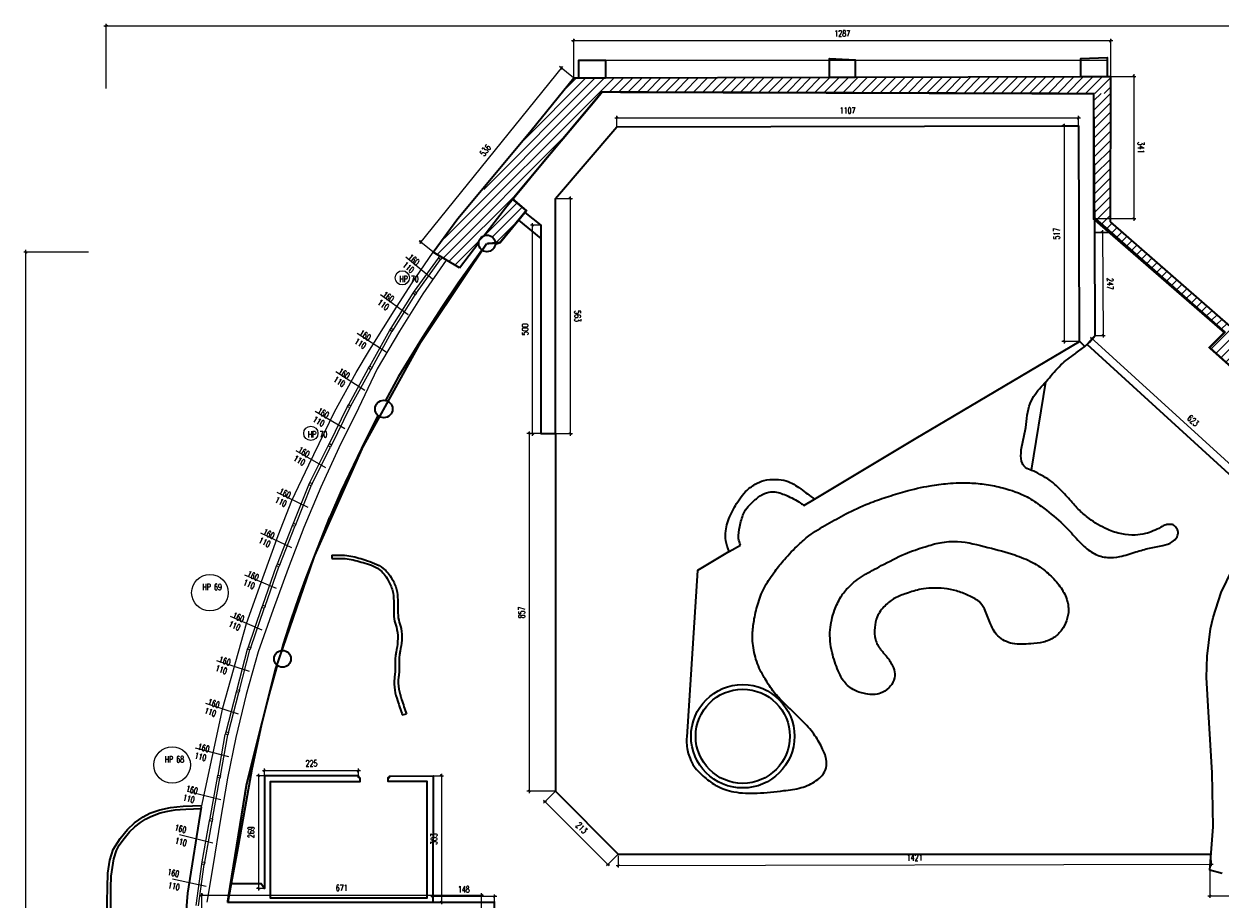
# Model space of a CAD drawing. Header units: millimetres. Extents: x 19887 to 192597, y -14203 to 39042.
# Tile 162 of 256: x 45380 to 51688, y -3494 to 1120. Entities that reach past the tile are written whole.
import ezdxf

# ---------------------------------------------------------------- set-up
doc = ezdxf.new("R2010")
doc.units = ezdxf.units.MM
doc.linetypes.add('DASHED2', pattern=[9.525, 6.35, -3.175])
doc.layers.get('Defpoints').update_dxf_attribs({"color": 4})
for name, color, linetype in [('A_DBA-RAMKI', 6, 'Continuous'), ('A_DBA-WYMIAR', 1, 'Continuous'), ('Wymiarowanie', 3, 'Continuous'), ('Wypełnienie', 252, 'Continuous')]:
    doc.layers.add(name, color=color, linetype=linetype)
doc.layers.add('Basen_rzut_poziom_1_obrys', color=252, linetype='Continuous', lineweight=35)
doc.layers.add('Okna', color=252, linetype='Continuous', lineweight=5)
doc.styles.add('ROMANS', font='romans.shx', dxfattribs={"width": 0.6})
doc.styles.get("Standard").update_dxf_attribs({"font": 'arial.ttf'})
doc.dimstyles.new('000001FB70622F18', dxfattribs={"dimtxt": 20, "dimasz": 5, "dimexe": 5, "dimexo": 1, "dimgap": 20, "dimtad": 1, "dimtoh": 1, "dimdec": 0, "dimtxsty": 'Standard', "dimblk": 'OBLIQUE', "dimcen": 0, "dimdle": 5, "dimclrd": 252, "dimclre": 252, "dimclrt": 252, "dimadec": 0, "dimazin": 0, "dimtfac": 1, "dimtdec": 0, "dimtmove": 0, "dimatfit": 3, "dimldrblk": 'OBLIQUE', "dimfxl": 150, "dimfxlon": 1, "dimlwd": 25, "dimlwe": 25, "dimarcsym": 1})
pattern_1 = [(45, (-767.658, -5165.027), (-11.22532, 11.22532), [])]

# ---------------------------------------------------------------- blocks, each defined once
blk = doc.blocks.new('_Oblique')
at = {"color": 0, "linetype": 'ByBlock', "lineweight": -2}
blk.add_line((-0.5, -0.5), (0.5, 0.5), dxfattribs=at)
blk = doc.blocks.new('*D629')
at = {"layer": 'Defpoints', "color": 0}
for p in [(1209.8, -95.5), (103.2, -116.8), (1209.8, -114.7)]:
    blk.add_point(p, dxfattribs=at)
at = {"layer": 'Wymiarowanie', "color": 252, "linetype": 'Continuous', "lineweight": 25}
for p, q in [((98.2, -95.5), (1214.8, -95.5)), ((103.2, -115.8), (103.2, -90.5)), ((1209.8, -113.7), (1209.8, -90.5))]:
    blk.add_line(p, q, dxfattribs=at)
at = {"layer": 'Wymiarowanie', "color": 252, "linetype": 'ByBlock', "lineweight": 25, "xscale": 5, "yscale": 5, "zscale": 5, "rotation": 180}
blk.add_blockref('_Oblique', (103.2, -95.5), dxfattribs=at)
at = {"layer": 'Wymiarowanie', "color": 252, "linetype": 'ByBlock', "lineweight": 25, "xscale": 5, "yscale": 5, "zscale": 5}
blk.add_blockref('_Oblique', (1209.8, -95.5), dxfattribs=at)
at = {"layer": 'Wymiarowanie', "color": 252, "insert": (656.5, -78), "char_height": 15, "attachment_point": 5, "style": 'ROMANS'}
blk.add_mtext('1107', dxfattribs=at)
blk = doc.blocks.new('*D631')
at = {"layer": 'Defpoints', "color": 0}
for p in [(0, 89.2), (0, 0), (1287.3, 3.8)]:
    blk.add_point(p, dxfattribs=at)
at = {"layer": 'Wymiarowanie', "color": 252, "linetype": 'Continuous', "lineweight": 25}
for p, q in [((1292.3, 89.2), (-5, 89.2)), ((0, 1), (0, 94.2)), ((1287.3, 4.8), (1287.3, 94.2))]:
    blk.add_line(p, q, dxfattribs=at)
at = {"layer": 'Wymiarowanie', "color": 252, "linetype": 'ByBlock', "lineweight": 25, "xscale": 5, "yscale": 5, "zscale": 5, "rotation": 180}
blk.add_blockref('_Oblique', (0, 89.2), dxfattribs=at)
at = {"layer": 'Wymiarowanie', "color": 252, "linetype": 'ByBlock', "lineweight": 25, "xscale": 5, "yscale": 5, "zscale": 5}
blk.add_blockref('_Oblique', (1287.3, 89.2), dxfattribs=at)
at = {"layer": 'Wymiarowanie', "color": 252, "insert": (643.7, 106.7), "char_height": 15, "attachment_point": 5, "style": 'ROMANS'}
blk.add_mtext('1287', dxfattribs=at)
blk = doc.blocks.new('*D634')
at = {"layer": 'Defpoints', "color": 0}
for p in [(1287.3, 3.8), (1249.7, -337.1), (1342.7, -337.1)]:
    blk.add_point(p, dxfattribs=at)
at = {"layer": 'Wymiarowanie', "color": 252, "linetype": 'Continuous', "lineweight": 25}
for p, q in [((1288.3, 3.8), (1347.7, 3.8)), ((1342.7, 8.8), (1342.7, -342.1)), ((1250.7, -337.1), (1347.7, -337.1))]:
    blk.add_line(p, q, dxfattribs=at)
at = {"layer": 'Wymiarowanie', "color": 252, "linetype": 'ByBlock', "lineweight": 25, "xscale": 5, "yscale": 5, "zscale": 5}
for p, rotation in [((1342.7, 3.8), 90.00000000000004), ((1342.7, -337.1), 270.0000000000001)]:
    blk.add_blockref('_Oblique', p, dxfattribs=dict(at, rotation=rotation))
at = {"layer": 'Wymiarowanie', "color": 252, "insert": (1360.2, -166.7), "char_height": 15, "attachment_point": 5, "rotation": 270, "style": 'ROMANS'}
blk.add_mtext('341', dxfattribs=at)
blk = doc.blocks.new('*D635')
at = {"layer": 'Defpoints', "color": 0}
for p in [(1209.8, -114.7), (1175.4, -631.5), (1212.7, -631.5)]:
    blk.add_point(p, dxfattribs=at)
at = {"layer": 'Wymiarowanie', "color": 252, "linetype": 'Continuous', "lineweight": 25}
for p, q in [((1175.4, -109.7), (1175.4, -636.5)), ((1208.8, -114.7), (1170.4, -114.7)), ((1211.7, -631.5), (1170.4, -631.5))]:
    blk.add_line(p, q, dxfattribs=at)
at = {"layer": 'Wymiarowanie', "color": 252, "linetype": 'ByBlock', "lineweight": 25, "xscale": 5, "yscale": 5, "zscale": 5}
for p, rotation in [((1175.4, -114.7), 90.00000000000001), ((1175.4, -631.5), 270)]:
    blk.add_blockref('_Oblique', p, dxfattribs=dict(at, rotation=rotation))
at = {"layer": 'Wymiarowanie', "color": 252, "insert": (1157.9, -373.1), "char_height": 15, "attachment_point": 5, "rotation": 90, "style": 'ROMANS'}
blk.add_mtext('517', dxfattribs=at)
blk = doc.blocks.new('*D637')
at = {"layer": 'Defpoints', "color": 0}
for p in [(-43.8, -289.2), (-43.8, -852.4), (-8.2, -852.4)]:
    blk.add_point(p, dxfattribs=at)
at = {"layer": 'Wymiarowanie', "color": 252, "linetype": 'Continuous', "lineweight": 25}
for p, q in [((-8.2, -284.2), (-8.2, -857.4)), ((-42.8, -289.2), (-3.2, -289.2)), ((-42.8, -852.4), (-3.2, -852.4))]:
    blk.add_line(p, q, dxfattribs=at)
at = {"layer": 'Wymiarowanie', "color": 252, "linetype": 'ByBlock', "lineweight": 25, "xscale": 5, "yscale": 5, "zscale": 5}
for p, rotation in [((-8.2, -289.2), 90.00000000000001), ((-8.2, -852.4), 270)]:
    blk.add_blockref('_Oblique', p, dxfattribs=dict(at, rotation=rotation))
at = {"layer": 'Wymiarowanie', "color": 252, "insert": (9.3, -570.8), "char_height": 15, "attachment_point": 5, "rotation": 270, "style": 'ROMANS'}
blk.add_mtext('563', dxfattribs=at)
blk = doc.blocks.new('*D639')
at = {"layer": 'Defpoints', "color": 0}
for p in [(-98.9, -352.9), (-78.8, -352.9), (-78.8, -852.4)]:
    blk.add_point(p, dxfattribs=at)
at = {"layer": 'Wymiarowanie', "color": 252, "linetype": 'Continuous', "lineweight": 25}
for p, q in [((-79.8, -352.9), (-103.9, -352.9)), ((-98.9, -857.4), (-98.9, -347.9)), ((-79.8, -852.4), (-103.9, -852.4))]:
    blk.add_line(p, q, dxfattribs=at)
at = {"layer": 'Wymiarowanie', "color": 252, "linetype": 'ByBlock', "lineweight": 25, "xscale": 5, "yscale": 5, "zscale": 5}
for p, rotation in [((-98.9, -352.9), 90.00000000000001), ((-98.9, -852.4), 270)]:
    blk.add_blockref('_Oblique', p, dxfattribs=dict(at, rotation=rotation))
at = {"layer": 'Wymiarowanie', "color": 252, "insert": (-116.4, -602.6), "char_height": 15, "attachment_point": 5, "rotation": 90, "style": 'ROMANS'}
blk.add_mtext('500', dxfattribs=at)
blk = doc.blocks.new('*D772')
at = {"layer": 'Defpoints', "color": 0}
for p in [(-337.6, -1961.9), (-337.6, -1975.4), (-189.6, -1975.4)]:
    blk.add_point(p, dxfattribs=at)
at = {"layer": 'Wymiarowanie', "color": 252, "linetype": 'Continuous', "lineweight": 25}
for p, q in [((-184.6, -1961.9), (-342.6, -1961.9)), ((-337.6, -1974.4), (-337.6, -1956.9)), ((-189.6, -1974.4), (-189.6, -1956.9))]:
    blk.add_line(p, q, dxfattribs=at)
at = {"layer": 'Wymiarowanie', "color": 252, "linetype": 'ByBlock', "lineweight": 25, "xscale": 5, "yscale": 5, "zscale": 5, "rotation": 180}
blk.add_blockref('_Oblique', (-337.6, -1961.9), dxfattribs=at)
at = {"layer": 'Wymiarowanie', "color": 252, "linetype": 'ByBlock', "lineweight": 25, "xscale": 5, "yscale": 5, "zscale": 5}
blk.add_blockref('_Oblique', (-189.6, -1961.9), dxfattribs=at)
at = {"layer": 'Wymiarowanie', "color": 252, "insert": (-263.6, -1944.4), "char_height": 15, "attachment_point": 5, "style": 'ROMANS'}
blk.add_mtext('148', dxfattribs=at)
blk = doc.blocks.new('*D769')
at = {"layer": 'Defpoints', "color": 0}
for p in [(-336.9, -1672.3), (-336.9, -1975.4), (-317.3, -1975.4)]:
    blk.add_point(p, dxfattribs=at)
at = {"layer": 'Wymiarowanie', "color": 252, "linetype": 'Continuous', "lineweight": 25}
for p, q in [((-335.9, -1672.3), (-312.3, -1672.3)), ((-317.3, -1667.3), (-317.3, -1980.4)), ((-335.9, -1975.4), (-312.3, -1975.4))]:
    blk.add_line(p, q, dxfattribs=at)
at = {"layer": 'Wymiarowanie', "color": 252, "linetype": 'ByBlock', "lineweight": 25, "xscale": 5, "yscale": 5, "zscale": 5}
for p, rotation in [((-317.3, -1672.3), 90), ((-317.3, -1975.4), 270)]:
    blk.add_blockref('_Oblique', p, dxfattribs=dict(at, rotation=rotation))
at = {"layer": 'Wymiarowanie', "color": 252, "insert": (-334.8, -1823.8), "char_height": 15, "attachment_point": 5, "rotation": 90, "style": 'ROMANS'}
blk.add_mtext('303', dxfattribs=at)
blk = doc.blocks.new('*D765')
at = {"layer": 'Defpoints', "color": 0}
for p in [(-741, -1660.2), (-741, -1672.7), (-516.2, -1672.7)]:
    blk.add_point(p, dxfattribs=at)
at = {"layer": 'Wymiarowanie', "color": 252, "linetype": 'Continuous', "lineweight": 25}
for p, q in [((-511.2, -1660.2), (-746, -1660.2)), ((-741, -1671.7), (-741, -1655.2)), ((-516.2, -1671.7), (-516.2, -1655.2))]:
    blk.add_line(p, q, dxfattribs=at)
at = {"layer": 'Wymiarowanie', "color": 252, "linetype": 'ByBlock', "lineweight": 25, "xscale": 5, "yscale": 5, "zscale": 5, "rotation": 180}
blk.add_blockref('_Oblique', (-741, -1660.2), dxfattribs=at)
at = {"layer": 'Wymiarowanie', "color": 252, "linetype": 'ByBlock', "lineweight": 25, "xscale": 5, "yscale": 5, "zscale": 5}
blk.add_blockref('_Oblique', (-516.2, -1660.2), dxfattribs=at)
at = {"layer": 'Wymiarowanie', "color": 252, "insert": (-628.6, -1642.7), "char_height": 15, "attachment_point": 5, "style": 'ROMANS'}
blk.add_mtext('225', dxfattribs=at)
blk = doc.blocks.new('*D766')
at = {"layer": 'Defpoints', "color": 0}
for p in [(-741, -1672.7), (-755.8, -1942.1), (-741, -1942.1)]:
    blk.add_point(p, dxfattribs=at)
at = {"layer": 'Wymiarowanie', "color": 252, "linetype": 'Continuous', "lineweight": 25}
for p, q in [((-742, -1672.7), (-760.8, -1672.7)), ((-755.8, -1667.7), (-755.8, -1947.1)), ((-742, -1942.1), (-760.8, -1942.1))]:
    blk.add_line(p, q, dxfattribs=at)
at = {"layer": 'Wymiarowanie', "color": 252, "linetype": 'ByBlock', "lineweight": 25, "xscale": 5, "yscale": 5, "zscale": 5}
for p, rotation in [((-755.8, -1672.7), 90), ((-755.8, -1942.1), 270)]:
    blk.add_blockref('_Oblique', p, dxfattribs=dict(at, rotation=rotation))
at = {"layer": 'Wymiarowanie', "color": 252, "insert": (-773.3, -1807.4), "char_height": 15, "attachment_point": 5, "rotation": 90, "style": 'ROMANS'}
blk.add_mtext('269', dxfattribs=at)
blk = doc.blocks.new('*D773')
at = {"layer": 'Defpoints', "color": 0}
for p in [(-43.8, -852.4), (-107, -1709.4), (-43.8, -1709.4)]:
    blk.add_point(p, dxfattribs=at)
at = {"layer": 'Wymiarowanie', "color": 252, "linetype": 'Continuous', "lineweight": 25}
for p, q in [((-44.8, -852.4), (-112, -852.4)), ((-107, -847.4), (-107, -1714.4)), ((-44.8, -1709.4), (-112, -1709.4))]:
    blk.add_line(p, q, dxfattribs=at)
at = {"layer": 'Wymiarowanie', "color": 252, "linetype": 'ByBlock', "lineweight": 25, "xscale": 5, "yscale": 5, "zscale": 5}
for p, rotation in [((-107, -852.4), 90), ((-107, -1709.4), 270)]:
    blk.add_blockref('_Oblique', p, dxfattribs=dict(at, rotation=rotation))
at = {"layer": 'Wymiarowanie', "color": 252, "insert": (-124.5, -1280.9), "char_height": 15, "attachment_point": 5, "rotation": 90, "style": 'ROMANS'}
blk.add_mtext('857', dxfattribs=at)
blk = doc.blocks.new('*D774')
at = {"layer": 'Defpoints', "color": 0}
for p in [(-43.8, -1709.4), (106.8, -1860.1), (81.9, -1885)]:
    blk.add_point(p, dxfattribs=at)
at = {"layer": 'Wymiarowanie', "color": 252, "linetype": 'Continuous', "lineweight": 25}
for p, q in [((-44.5, -1710.1), (-72.2, -1737.9)), ((-72.2, -1730.8), (85.4, -1888.5)), ((106.1, -1860.8), (78.3, -1888.5))]:
    blk.add_line(p, q, dxfattribs=at)
at = {"layer": 'Wymiarowanie', "color": 252, "linetype": 'ByBlock', "lineweight": 25, "xscale": 5, "yscale": 5, "zscale": 5}
for p, rotation in [((-68.7, -1734.3), 134.9810613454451), ((81.9, -1885), 314.9810613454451)]:
    blk.add_blockref('_Oblique', p, dxfattribs=dict(at, rotation=rotation))
at = {"layer": 'Wymiarowanie', "color": 252, "insert": (19, -1797.3), "char_height": 15, "attachment_point": 5, "rotation": 314.9811, "style": 'ROMANS'}
blk.add_mtext('213', dxfattribs=at)
blk = doc.blocks.new('*D775')
at = {"layer": 'Defpoints', "color": 0}
for p in [(106.7, -1863.3), (1527.7, -1860.1), (1527.7, -1884.2)]:
    blk.add_point(p, dxfattribs=at)
at = {"layer": 'Wymiarowanie', "color": 252, "linetype": 'Continuous', "lineweight": 25}
for p, q in [((1527.7, -1861.1), (1527.8, -1889.2)), ((101.7, -1887.4), (1532.7, -1884.2)), ((106.7, -1864.3), (106.7, -1892.4))]:
    blk.add_line(p, q, dxfattribs=at)
at = {"layer": 'Wymiarowanie', "color": 252, "linetype": 'ByBlock', "lineweight": 25, "xscale": 5, "yscale": 5, "zscale": 5}
for p, rotation in [((106.7, -1887.4), 180.1285024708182), ((1527.7, -1884.2), 0.1285024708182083)]:
    blk.add_blockref('_Oblique', p, dxfattribs=dict(at, rotation=rotation))
at = {"layer": 'Wymiarowanie', "color": 252, "insert": (817.2, -1868.3), "char_height": 15, "attachment_point": 5, "rotation": 0.1285, "style": 'ROMANS'}
blk.add_mtext('1421', dxfattribs=at)
blk = doc.blocks.new('*D776')
at = {"layer": 'Defpoints', "color": 0}
for p in [(2214.6, -1427.4), (1524.8, -1898.2), (2214.6, -1960.2)]:
    blk.add_point(p, dxfattribs=at)
at = {"layer": 'Wymiarowanie', "color": 252, "linetype": 'Continuous', "lineweight": 25}
for p, q in [((2214.6, -1810.2), (2214.6, -1965.2)), ((1524.8, -1899.2), (1524.8, -1965.2)), ((1519.8, -1960.2), (2219.6, -1960.2))]:
    blk.add_line(p, q, dxfattribs=at)
at = {"layer": 'Wymiarowanie', "color": 252, "linetype": 'ByBlock', "lineweight": 25, "xscale": 5, "yscale": 5, "zscale": 5, "rotation": 180}
blk.add_blockref('_Oblique', (1524.8, -1960.2), dxfattribs=at)
at = {"layer": 'Wymiarowanie', "color": 252, "linetype": 'ByBlock', "lineweight": 25, "xscale": 5, "yscale": 5, "zscale": 5}
blk.add_blockref('_Oblique', (2214.6, -1960.2), dxfattribs=at)
at = {"layer": 'Wymiarowanie', "color": 252, "insert": (1869.7, -1942.7), "char_height": 15, "attachment_point": 5, "style": 'ROMANS'}
blk.add_mtext('690', dxfattribs=at)
blk = doc.blocks.new('*D779')
at = {"layer": 'Defpoints', "color": 0}
for p in [(1230.4, -637.9), (1690.7, -1057.8), (1703.1, -1044.2)]:
    blk.add_point(p, dxfattribs=at)
at = {"layer": 'Wymiarowanie', "color": 252, "linetype": 'Continuous', "lineweight": 25}
for p, q in [((1231.1, -637.1), (1246.2, -620.6)), ((1239.1, -620.9), (1706.8, -1047.6)), ((1691.4, -1057.1), (1706.5, -1040.5))]:
    blk.add_line(p, q, dxfattribs=at)
at = {"layer": 'Wymiarowanie', "color": 252, "linetype": 'ByBlock', "lineweight": 25, "xscale": 5, "yscale": 5, "zscale": 5}
for p, rotation in [((1242.8, -624.3), 137.6250679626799), ((1703.1, -1044.2), 317.6250679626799)]:
    blk.add_blockref('_Oblique', p, dxfattribs=dict(at, rotation=rotation))
at = {"layer": 'Wymiarowanie', "color": 252, "insert": (1484.8, -821.3), "char_height": 15, "attachment_point": 5, "rotation": 317.6251, "style": 'ROMANS'}
blk.add_mtext('623', dxfattribs=at)
blk = doc.blocks.new('*D781')
at = {"layer": 'Defpoints', "color": 0}
for p in [(1249, -370), (1250.4, -617.1), (1269.3, -617)]:
    blk.add_point(p, dxfattribs=at)
at = {"layer": 'Wymiarowanie', "color": 252, "linetype": 'Continuous', "lineweight": 25}
for p, q in [((1250, -370), (1272.8, -369.9)), ((1267.8, -364.9), (1269.3, -622)), ((1251.4, -617.1), (1274.3, -617))]:
    blk.add_line(p, q, dxfattribs=at)
at = {"layer": 'Wymiarowanie', "color": 252, "linetype": 'ByBlock', "lineweight": 25, "xscale": 5, "yscale": 5, "zscale": 5}
for p, rotation in [((1267.8, -369.9), 90.32777139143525), ((1269.3, -617), 270.3277713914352)]:
    blk.add_blockref('_Oblique', p, dxfattribs=dict(at, rotation=rotation))
at = {"layer": 'Wymiarowanie', "color": 252, "insert": (1286, -493.4), "char_height": 15, "attachment_point": 5, "rotation": 270.3278, "style": 'ROMANS'}
blk.add_mtext('247', dxfattribs=at)
blk = doc.blocks.new('*D782')
at = {"layer": 'Defpoints', "color": 0}
for p in [(0, 0), (-366.7, -393.1), (-336.9, -417.2)]:
    blk.add_point(p, dxfattribs=at)
at = {"layer": 'Wymiarowanie', "color": 252, "linetype": 'Continuous', "lineweight": 25}
for p, q in [((-26.6, 27.9), (-369.8, -397)), ((-0.8, 0.6), (-33.7, 27.2)), ((-337.7, -416.5), (-370.6, -390))]:
    blk.add_line(p, q, dxfattribs=at)
at = {"layer": 'Wymiarowanie', "color": 252, "linetype": 'ByBlock', "lineweight": 25, "xscale": 5, "yscale": 5, "zscale": 5}
for p, rotation in [((-29.8, 24), 51.07655090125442), ((-366.7, -393.1), 231.0765509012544)]:
    blk.add_blockref('_Oblique', p, dxfattribs=dict(at, rotation=rotation))
at = {"layer": 'Wymiarowanie', "color": 252, "insert": (-211.8, -173.5), "char_height": 15, "attachment_point": 5, "rotation": 51.0766, "style": 'ROMANS'}
blk.add_mtext('536', dxfattribs=at)
blk = doc.blocks.new('*D778')
at = {"layer": 'Defpoints', "color": 0}
for p in [(-1313, -417.2), (-336.9, -417.2), (-706.6, -4690.1)]:
    blk.add_point(p, dxfattribs=at)
at = {"layer": 'Wymiarowanie', "color": 252, "linetype": 'Continuous', "lineweight": 25}
for p, q in [((-1163, -417.2), (-1318, -417.2)), ((-1313, -4695.1), (-1313, -412.2)), ((-1163, -4690.1), (-1318, -4690.1))]:
    blk.add_line(p, q, dxfattribs=at)
at = {"layer": 'Wymiarowanie', "color": 252, "linetype": 'ByBlock', "lineweight": 25, "xscale": 5, "yscale": 5, "zscale": 5}
for p, rotation in [((-1313, -417.2), 90.00000000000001), ((-1313, -4690.1), 270)]:
    blk.add_blockref('_Oblique', p, dxfattribs=dict(at, rotation=rotation))
at = {"layer": 'Wymiarowanie', "color": 252, "insert": (-1330.5, -2553.6), "char_height": 15, "attachment_point": 5, "rotation": 90, "style": 'ROMANS'}
blk.add_mtext('4273', dxfattribs=at)
blk = doc.blocks.new('*D985')
at = {"layer": 'Defpoints', "color": 0}
for p in [(-1121.1, 124.6), (4438.5, -3063.7), (-1121.1, -3458.5)]:
    blk.add_point(p, dxfattribs=at)
at = {"layer": 'Wymiarowanie', "color": 252, "linetype": 'Continuous', "lineweight": 25}
for p, q in [((4443.5, 124.6), (-1126.1, 124.6)), ((-1121.1, -25.4), (-1121.1, 129.6)), ((4438.5, -25.4), (4438.5, 129.6))]:
    blk.add_line(p, q, dxfattribs=at)
at = {"layer": 'Wymiarowanie', "color": 252, "linetype": 'ByBlock', "lineweight": 25, "xscale": 5, "yscale": 5, "zscale": 5, "rotation": 180}
blk.add_blockref('_Oblique', (-1121.1, 124.6), dxfattribs=at)
at = {"layer": 'Wymiarowanie', "color": 252, "linetype": 'ByBlock', "lineweight": 25, "xscale": 5, "yscale": 5, "zscale": 5}
blk.add_blockref('_Oblique', (4438.5, 124.6), dxfattribs=at)
at = {"layer": 'Wymiarowanie', "color": 252, "insert": (1658.7, 142.1), "char_height": 15, "attachment_point": 5, "style": 'ROMANS'}
blk.add_mtext('5560', dxfattribs=at)
blk = doc.blocks.new('*D1018')
at = {"layer": 'Defpoints', "color": 0}
for p in [(-220.9, -1958.4), (-891.8, -2011.3), (-220.9, -2012)]:
    blk.add_point(p, dxfattribs=at)
at = {"layer": 'Wymiarowanie', "color": 252, "linetype": 'Continuous', "lineweight": 25}
for p, q in [((-896.8, -1958.4), (-215.9, -1958.4)), ((-891.8, -2010.3), (-891.8, -1953.4)), ((-220.9, -2011), (-220.9, -1953.4))]:
    blk.add_line(p, q, dxfattribs=at)
at = {"layer": 'Wymiarowanie', "color": 252, "linetype": 'ByBlock', "lineweight": 25, "xscale": 5, "yscale": 5, "zscale": 5, "rotation": 180}
blk.add_blockref('_Oblique', (-891.8, -1958.4), dxfattribs=at)
at = {"layer": 'Wymiarowanie', "color": 252, "linetype": 'ByBlock', "lineweight": 25, "xscale": 5, "yscale": 5, "zscale": 5}
blk.add_blockref('_Oblique', (-220.9, -1958.4), dxfattribs=at)
at = {"layer": 'Wymiarowanie', "color": 252, "insert": (-556.3, -1940.9), "char_height": 15, "attachment_point": 5, "style": 'ROMANS'}
blk.add_mtext('671', dxfattribs=at)
blk = doc.blocks.new('G$CF5E15B28')
at = {"layer": 'Wypełnienie'}
h = blk.add_hatch(dxfattribs=at)
h.set_pattern_fill('ANSI31', color=253, scale=5, angle=90)
h.set_pattern_definition(pattern_1)
h.paths.add_polyline_path([(-113, -250.3), (-25.2, -145.1), (68.5, -33.3), (1287.6, -37.3), (1287.3, 3.8), (0, 0), (-336.9, -417.2), (-274, -455.3), (-215.2, -378), (-146, -289.8)])
h = blk.add_hatch(dxfattribs=at)
h.set_pattern_fill('ANSI31', color=253, scale=5, angle=90)
h.set_pattern_definition([(45, (-771.488, -5161.708), (-11.22532, 11.22532), [])])
h.paths.add_polyline_path([(1287.6, -37.3), (1247.1, -37.2), (1249.7, -337.1), (1287, -369.8), (1560.7, -609.5), (1524.8, -645.7), (1594.7, -708), (1641.6, -653.9), (1287.1, -344.7)])
h = blk.add_hatch(dxfattribs=at)
h.set_pattern_fill('ANSI31', color=253, scale=5, angle=90)
h.set_pattern_definition(pattern_1)
h.paths.add_polyline_path([(-113.1, -317.3), (-146, -289.8), (-215.2, -378, -0.52855), (-188, -396.5, -0.021264), (-188.1, -398.2), (-176.3, -394.4)])
at = {"layer": 'Basen_rzut_poziom_1_obrys', "color": 253}
blk.add_lwpolyline([(-336.9, -417.2), (-277.5, -336.7), (-197.2, -239.8), (-102.3, -125.9), (0, 0), (12.4, 0), (12.4, 42.5), (75.9, 42.5), (75.9, 0.2), (613.2, 1.8), (613.2, 46.8), (674.7, 43.9), (674.7, 2), (1215.6, 3.6), (1215.6, 47.1), (1278.5, 49.2), (1278.5, 3.8), (1287.3, 3.8)], dxfattribs=at)
at = {"layer": 'Basen_rzut_poziom_1_obrys', "color": 253, "elevation": 0}
for points in [[(12.4, 0), (75.9, 0.2)], [(613.2, 1.8), (674.7, 2)], [(1215.6, 3.6), (1278.5, 3.8)], [(1287.1, -344.7), (1287.3, 3.8)], [(-25.2, -145.1), (54.9, -49.6)], [(54.9, -49.6), (68.5, -33.3), (1247.1, -37.2), (1247.1, -37.2)], [(1249, -370), (1247.1, -37.2)], [(-43.8, -289.2), (103.2, -116.8), (1209.8, -114.7), (1211.5, -630.3), (1225.3, -643.4)], [(-215.2, -378), (-163.5, -310.8), (-113, -250.3), (-67.9, -194.6), (-25.2, -145.1)], [(-113.1, -317.3), (-146, -289.8)], [(-117.1, -322.3), (-78.8, -352.9), (-78.8, -384.7), (-78.8, -852.4), (-43.8, -852.4), (-43.8, -289.2)], [(-188.1, -398.2), (-176.3, -394.4), (-113.1, -317.3)], [(-132.6, -341.1), (-78.8, -384.7)], [(1249.7, -337.1), (1560.7, -609.5), (1524.8, -645.7), (1594.7, -708), (1594.7, -708)], [(1236.6, -633.3), (1250.4, -617.1), (1249, -370)], [(1249, -370), (1287, -369.8)], [(1643.2, -655.3), (1287.1, -344.7)], [(-274, -455.3), (-227.6, -394.4)], [(-220, -412.3), (-220, -412.3), (-277.3, -491.4), (-314.9, -548), (-362.5, -621.7), (-420, -715.8), (-451.2, -772.8)], [(-274, -455.3), (-336.9, -417.2)], [(552, -1024.7), (576.9, -1009.5), (757, -901.8), (820.7, -862.9), (891.4, -821.5), (1212.7, -631.5)], [(1225.3, -643.4), (1236.6, -633.3)], [(1690.7, -1057.8), (1230.9, -638.4)], [(1130.9, -728.9), (1096.6, -940.1)], [(-469.4, -809.1), (-509.1, -887.8), (-557.1, -989.1), (-584.3, -1052.7)], [(-43.8, -852.4), (-43.8, -1709.4), (106.8, -1860.1), (1527.7, -1860.1)], [(1554.8, -1906.7), (1524.8, -1898.2), (1532.7, -1794.5), (1530.6, -1664.9), (1521.6, -1519.3), (1517.2, -1436.9), (1518.7, -1385.6), (1526.4, -1320.5), (1533.3, -1292.9), (1552.5, -1233.4), (1578.1, -1179.1), (1597, -1152.8), (1632.4, -1115.5), (1658.8, -1092), (1714.9, -1032), (1748.6, -1063.5)], [(-699.9, -1372.1), (-695.8, -1357.3), (-677.5, -1299.6), (-659.1, -1245.8), (-642.6, -1202.2), (-622.3, -1148.5), (-599.4, -1089.4), (-584.3, -1052.7)], [(-580.2, -1143.6), (-579.7, -1151.5)], [(372.7, -1135.1), (296.8, -1180.3), (270.8, -1579.1)], [(372.7, -1135.1), (399.8, -1119.5)], [(-711.1, -1407.6), (-731.7, -1481.9), (-749.4, -1553), (-772, -1656.8), (-787.6, -1747.1), (-805.4, -1845.4), (-821, -1930.8)], [(-410.9, -1526.6), (-401.2, -1524.2)], [(-513, -1676.7), (-516.2, -1676.7), (-516.2, -1672.7), (-741, -1672.7), (-741, -1942.1), (-741, -1942.1)], [(-513, -1676.7), (-513, -1686.5), (-727.4, -1686.5), (-727.4, -1964.9), (-351.1, -1964.9), (-351.1, -1959)], [(-351.1, -1959), (-351.1, -1959), (-351.1, -1686.3), (-444.7, -1686.4), (-444.7, -1676.7), (-441.7, -1676.7), (-441.7, -1672.9), (-336.9, -1672.3), (-337.6, -1975.4), (-189.6, -1975.4)], [(-1119.3, -2007.7), (-1117.1, -1905.7), (-1112.3, -1874.2), (-1104.3, -1849), (-1087.5, -1822.7), (-1069.3, -1800.8), (-1052.7, -1785), (-1032.3, -1770.8), (-1015.9, -1762.2), (-991.8, -1754.1), (-966.5, -1748.7), (-935.9, -1745.5)], [(-941, -2239), (-931.8, -2034.6), (-924.9, -1953.5), (-892.3, -1747.2)], [(-935.9, -1745.5), (-891.5, -1743.5)], [(-1102.1, -1871.4), (-1096.2, -1851.3), (-1089.7, -1839), (-1081.2, -1826.6), (-1064.6, -1806.8), (-1051.7, -1794.7), (-1038.7, -1784.6), (-1026.3, -1776.6), (-1013.5, -1769.6), (-991.5, -1761.2), (-972.9, -1757.2), (-955.5, -1754.2), (-943.1, -1753.3), (-930, -1752.3)], [(-930, -1752.3), (-892.8, -1750.6)], [(-1106.1, -3459.8), (-1106.6, -3323), (-1106.6, -3209), (-1106.6, -3040), (-1105.6, -2893.7), (-1109.6, -2737), (-1110.5, -2627.7), (-1110.5, -2529.4), (-1110, -2432.4), (-1109.6, -2330.7), (-1109.6, -2227.4), (-1109.7, -2156.2), (-1109.7, -2090.2), (-1109.9, -2027.3), (-1109.5, -1941.1), (-1108.6, -1913.2), (-1105.8, -1892.4), (-1102.1, -1871.4)], [(-821, -1930.8), (-829.2, -1975.4)], [(-821, -1930.8), (-749.3, -1930.8), (-741, -1942.1)]]:
    blk.add_lwpolyline(points, dxfattribs=at)
at = {"layer": 'Basen_rzut_poziom_1_obrys', "color": 253, "lineweight": -3, "elevation": 0}
for points in [[(-892.3, -1747.2), (-841.5, -1509.5), (-784.1, -1307.3), (-745.2, -1198.2), (-708.2, -1096.4), (-675.4, -1012.6), (-635.3, -926.9), (-573.4, -800.4), (-521.3, -705.5), (-489.2, -652.4), (-456.2, -599), (-430.1, -558.1), (-389, -493.4), (-336.9, -417.2)], [(-305.4, -436.4), (-361.3, -517.5), (-417.7, -606.7), (-470.9, -697.3), (-516, -791.5), (-562.7, -886), (-606.2, -980.9), (-646.7, -1077.6), (-684.3, -1175.3), (-720.6, -1273.7), (-756.8, -1375.2), (-784.8, -1477.3), (-810, -1580.3), (-829.7, -1678), (-847.6, -1781), (-864.5, -1885), (-879.3, -1975.4)]]:
    blk.add_lwpolyline(points, dxfattribs=at)
at = {"layer": 'Basen_rzut_poziom_1_obrys', "color": 253}
for centre, radius in [((-207.9, -396.5, 0), 19.9), ((-455.3, -793.4, 0), 21), ((-698.2, -1392.1, 0), 20.2), ((405.2, -1577.7, 0), 123.9), ((405.2, -1577.7, 0), 112.8)]:
    blk.add_circle(centre, radius, dxfattribs=at)
for points in [[(270.8, -1579.1, 0), (271, -1598.4, 0), (278.8, -1630.6, 0), (288.8, -1649.9, 0), (314.1, -1676.3, 0), (343.4, -1696.6, 0), (384, -1710.8, 0), (439.5, -1713.9, 0), (503.6, -1708, 0), (545.3, -1700.8, 0), (581.6, -1684, 0), (595.8, -1671.4, 0), (604.9, -1652.9, 0), (605.4, -1632.8, 0), (595.1, -1604.9, 0), (575.7, -1572.4, 0), (547.4, -1540.3, 0), (503, -1496.6, 0), (480.7, -1472.4, 0), (458.8, -1440, 0), (444.9, -1414.3, 0), (431.7, -1371.1, 0), (428.8, -1328.1, 0), (433, -1296.2, 0), (442.6, -1256.8, 0), (458.8, -1218, 0), (482.7, -1181.7, 0), (505, -1154.1, 0), (539.2, -1118.5, 0), (563.9, -1097.3, 0), (607.3, -1069.6, 0), (652.3, -1044.8, 0), (707.1, -1019.5, 0), (749.3, -1004.6, 0), (794.1, -991, 0), (854.4, -977.3, 0), (896.8, -971.8, 0), (949.3, -970.6, 0), (989, -974.2, 0), (1029, -982.5, 0), (1086.9, -1004, 0), (1120.9, -1026.5, 0), (1167.9, -1064.9, 0), (1189.2, -1086.2, 0), (1220.5, -1119.7, 0), (1248, -1139.9, 0), (1279.7, -1149.2, 0), (1309, -1146.9, 0), (1347.8, -1136, 0), (1380.6, -1126.8, 0), (1412.4, -1120.7, 0), (1434.7, -1112, 0), (1446.3, -1099.5, 0), (1448.7, -1088.1, 0), (1444.4, -1078.1, 0), (1437, -1071.2, 0), (1428.3, -1069.9, 0), (1420, -1070.7, 0), (1407.2, -1076.9, 0), (1370.5, -1091.8, 0), (1345.7, -1095.6, 0), (1314.1, -1092.8, 0), (1279.2, -1081.6, 0), (1235.5, -1055.7, 0), (1212.4, -1036.1, 0), (1189.5, -1010.7, 0), (1163.8, -983.6, 0), (1142.9, -965.2, 0), (1117.4, -949.9, 0), (1097.8, -940.5, 0), (1083.1, -933.5, 0), (1075.6, -923.9, 0), (1072.3, -899, 0), (1083.5, -837.8, 0), (1094.3, -779.8, 0), (1105.9, -758.6, 0), (1136.5, -722.7, 0), (1167.6, -687.8, 0), (1201.9, -660.7, 0), (1225.3, -643.4, 0)], [(372.7, -1135.1, 0), (364.7, -1109, 0), (364.4, -1085.4, 0), (375.8, -1047.6, 0), (396.3, -1011.1, 0), (412.1, -991.4, 0), (435.2, -973.6, 0), (455.7, -964.5, 0), (484.7, -962.1, 0), (509.6, -965.7, 0), (544.1, -984.7, 0), (576.9, -1009.5, 0)], [(399.8, -1119.5, 0), (395.2, -1103.4, 0), (398.3, -1074.9, 0), (407.2, -1044.3, 0), (418.2, -1026.9, 0), (438, -1008.3, 0), (457.4, -996, 0), (477.9, -991.8, 0), (509.3, -1000.2, 0), (543.8, -1018.8, 0), (552, -1024.7, 0)], [(762.6, -1453.3, 0), (769.6, -1432.4, 0), (766.3, -1413.5, 0), (753.2, -1390.6, 0), (735.6, -1369.3, 0), (723.3, -1345.9, 0), (721.6, -1317.2, 0), (727.4, -1291.4, 0), (746.6, -1264.8, 0), (770, -1246.4, 0), (797.9, -1235.3, 0), (832.7, -1225.1, 0), (857.7, -1222.6, 0), (917.6, -1229.2, 0), (945.9, -1240.2, 0), (971.7, -1255, 0), (984.4, -1272.2, 0), (997.5, -1304.1, 0), (1016.8, -1336.9, 0), (1052.1, -1355.3, 0), (1095.9, -1355.8, 0), (1125.6, -1352, 0), (1152.2, -1340.1, 0), (1170.2, -1322.5, 0), (1181.3, -1301.2, 0), (1186.2, -1275, 0), (1178.9, -1241.4, 0), (1160.4, -1211.5, 0), (1133.8, -1184, 0), (1100.1, -1161.1, 0), (1057.1, -1143.1, 0), (993.1, -1124.9, 0), (920.1, -1111, 0), (878.3, -1113.8, 0), (842.6, -1123.3, 0), (794.2, -1140.5, 0), (737.3, -1168.7, 0), (694.6, -1192.5, 0), (659.4, -1219.9, 0), (640.5, -1243.7, 0), (625.3, -1275.7, 0), (614.7, -1322.4, 0), (619.5, -1377.1, 0), (633.9, -1420.5, 0), (648.2, -1446.7, 0), (673.2, -1467.2, 0), (700.7, -1476.2, 0), (735.5, -1474.6, 0), (755.2, -1461.9, 0), (762.6, -1453.3, 0)], [(-580.2, -1143.6, 0), (-539, -1144.9), (-500.5, -1154.9, 0), (-456.6, -1175.2, 0), (-435.7, -1200.5, 0), (-424.8, -1226.1, 0), (-421.6, -1276.4, 0), (-419.6, -1299, 0), (-414, -1319.1, 0), (-412.4, -1347.7, 0), (-416.1, -1373.8, 0), (-417.7, -1382.9, 0), (-418.5, -1422, 0), (-419.9, -1435.7, 0), (-419.2, -1465, 0), (-412.6, -1489.5, 0), (-401.2, -1524.2, 0)], [(-579.7, -1151.5, 0), (-543.3, -1152.3), (-505, -1161.5, 0), (-466.3, -1177.6, 0), (-445.4, -1203, 0), (-434.5, -1228.6, 0), (-431.3, -1278.9, 0), (-429.3, -1301.5, 0), (-423.7, -1321.6, 0), (-422.1, -1350.2, 0), (-425.8, -1376.3, 0), (-427.4, -1385.4, 0), (-428.2, -1424.5, 0), (-429.7, -1438.2, 0), (-428.9, -1467.5, 0), (-422.3, -1492, 0), (-410.9, -1526.6, 0)]]:
    blk.add_spline(points, degree=3, dxfattribs=at)
at = {"layer": 'Okna', "color": 253, "elevation": 0}
for points in [[(-402.1, -428.7), (-338.8, -481.6)], [(-381.3, -511), (-323.8, -431.5)], [(-376.5, -514.5), (-319, -435)], [(-437.3, -599.3), (-384.9, -515.8)], [(-463.5, -518.6), (-396.8, -567.2)], [(-432.2, -602.5), (-380.1, -519.3)], [(-519.3, -611.9), (-449.9, -656.4)], [(-488.4, -690.8), (-440.9, -604.1)], [(-483.1, -693.8), (-436, -607.7)], [(-569.9, -703.3), (-500.5, -747.9)], [(-539.1, -782.5), (-491.7, -695.8)], [(-534, -785.6), (-486.6, -699.1)], [(-620, -798.8), (-548.6, -840.1)], [(-585.5, -876.2), (-542.2, -787.7)], [(-580.1, -878.9), (-537, -790.8)], [(-632.5, -969.6), (-588.5, -881.4)], [(-627, -972), (-583.4, -884.4)], [(-666.4, -892.5), (-595, -933.8)], [(-711.9, -992.6), (-637.4, -1028.2)], [(-671.4, -1067.1), (-634.9, -975.1)], [(-666, -1069.8), (-629.4, -977.5)], [(-710.3, -1164.2), (-674, -1072.5)], [(-704.7, -1166.5), (-668.6, -1075.2)], [(-750.8, -1089.7), (-676.3, -1125.2)], [(-745.1, -1263.3), (-712.6, -1169.5)], [(-739.7, -1265.8), (-707.1, -1171.9)], [(-788.9, -1190.7), (-712.9, -1223)], [(-823.5, -1290), (-747.6, -1322.4)], [(-779.9, -1363), (-747.4, -1269.2)], [(-774.3, -1365.1), (-741.8, -1271.3)], [(-806.9, -1464.9), (-782.1, -1368.6)], [(-801.2, -1466.9), (-776.5, -1370.7)], [(-856.4, -1396.1), (-778.1, -1422)], [(-833.3, -1566.8), (-808.7, -1470.9)], [(-827.7, -1568.8), (-802.9, -1472.6)], [(-882.8, -1498), (-804.5, -1524)], [(-852.7, -1670.7), (-835.2, -1573.3)], [(-846.9, -1672.3), (-829.4, -1574.5)], [(-907.2, -1605.7), (-827.2, -1625.8)], [(-871.6, -1774.3), (-854.1, -1676.8)], [(-865.8, -1775.8), (-848.2, -1678.1)], [(-926, -1709.3), (-846, -1729.4)], [(-890.5, -1878.4), (-872.9, -1780.4)], [(-884.6, -1879.4), (-867, -1781.7)], [(-944.9, -1812.9), (-864.9, -1833)], [(-905.2, -1983), (-891.5, -1884.3)], [(-899.2, -1983.7), (-885.6, -1885.3)], [(-962.1, -1919.6), (-881.4, -1936.5)]]:
    blk.add_lwpolyline(points, dxfattribs=at)
blk.add_lwpolyline([(-320.2, -426.6), (-315.4, -430.2), (-319, -435), (-323.8, -431.5)], close=True, dxfattribs=at)
at = {"layer": 'Okna', "color": 253, "extrusion": (1.68749e-07, -7.21625e-08, 1), "elevation": 0}
for points in [[(-381.3, -511), (-376.5, -514.5), (-380.1, -519.3), (-384.9, -515.8)], [(-437.3, -599.3), (-432.5, -602.9), (-436, -607.7), (-440.9, -604.1)]]:
    blk.add_lwpolyline(points, close=True, dxfattribs=at)
at = {"layer": 'Okna', "color": 253, "extrusion": (1.72723e-07, -6.20516e-08, 1), "elevation": 0}
blk.add_lwpolyline([(-488.4, -690.8), (-483.4, -694.1), (-486.6, -699.1), (-491.7, -695.8)], close=True, dxfattribs=at)
at = {"layer": 'Okna', "color": 253, "extrusion": (1.75382e-07, -5.40816e-08, 1), "elevation": 0}
for points in [[(-539.1, -782.5), (-534, -785.6), (-537, -790.8), (-542.2, -787.7)], [(-585.5, -876.2), (-580.3, -879.3), (-583.4, -884.4), (-588.5, -881.4)]]:
    blk.add_lwpolyline(points, close=True, dxfattribs=at)
at = {"layer": 'Okna', "color": 253, "extrusion": (1.80623e-07, -3.25423e-08, 1), "elevation": 0}
for points in [[(-632.5, -969.6), (-627, -972), (-629.4, -977.5), (-634.9, -975.1)], [(-710.2, -1164), (-704.7, -1166.5), (-707.1, -1171.9), (-712.6, -1169.5)]]:
    blk.add_lwpolyline(points, close=True, dxfattribs=at)
at = {"layer": 'Okna', "color": 253, "extrusion": (1.79076e-07, -4.01915e-08, 1), "elevation": 0}
blk.add_lwpolyline([(-671.4, -1067.1), (-666, -1069.8), (-668.6, -1075.2), (-674, -1072.5)], close=True, dxfattribs=at)
at = {"layer": 'Okna', "color": 253, "extrusion": (1.81871e-07, -2.46314e-08, 1), "elevation": 0}
for points in [[(-745.2, -1263.6), (-739.7, -1265.8), (-741.8, -1271.3), (-747.4, -1269.2)], [(-779.9, -1363), (-774.3, -1365.1), (-776.5, -1370.7), (-782.1, -1368.6)]]:
    blk.add_lwpolyline(points, close=True, dxfattribs=at)
at = {"layer": 'Okna', "color": 253, "extrusion": (1.83278e-07, -9.63702e-09, 1), "elevation": 0}
for points in [[(-807, -1465.2), (-801.2, -1466.9), (-802.9, -1472.6), (-808.7, -1470.9)], [(-833.4, -1567.1), (-827.7, -1568.8), (-829.4, -1574.5), (-835.1, -1572.8)]]:
    blk.add_lwpolyline(points, close=True, dxfattribs=at)
at = {"layer": 'Okna', "color": 253, "extrusion": (1.8349e-07, 3.90312e-09, 1), "elevation": 0}
for points in [[(-852.8, -1671), (-846.9, -1672.3), (-848.2, -1678.1), (-854.1, -1676.8)], [(-871.6, -1774.5), (-865.8, -1775.8), (-867, -1781.7), (-872.9, -1780.4)]]:
    blk.add_lwpolyline(points, close=True, dxfattribs=at)
at = {"layer": 'Okna', "color": 253, "extrusion": (1.83181e-07, 1.13396e-08, 1), "elevation": 0}
blk.add_lwpolyline([(-890.5, -1878.4), (-884.6, -1879.4), (-885.6, -1885.3), (-891.5, -1884.3)], close=True, dxfattribs=at)
at = {"layer": 'Okna', "color": 253}
for centre, radius in [((-410.9, -479, 0), 17), ((-630.1, -851.6, 0), 17), ((-872.1, -1233.5, 0), 43.8), ((-962.6, -1646.4, 0), 43.8)]:
    blk.add_circle(centre, radius, dxfattribs=at)
at = {"layer": 'Okna', "color": 253, "char_height": 15, "width": 335.754, "attachment_point": 1, "style": 'ROMANS'}
for s, insert, rotation in [('160', (-389.6, -420.5, 0), 320.0958), ('110', (-402.1, -439.1, 0), 320.0958), ('160', (-451.5, -509.9, 0), 323.9437), ('110', (-463.4, -529, 0), 323.9437), ('110', (-519.2, -622.3, 0), 327.3357), ('160', (-507.9, -602.7, 0), 327.3357), ('110', (-569.8, -713.8, 0), 327.3357), ('160', (-558.5, -694.2, 0), 327.3357), ('160', (-609, -789.3, 0), 329.9589), ('110', (-619.8, -809.2, 0), 329.9589), ('160', (-655.4, -883, 0), 329.9589), ('110', (-666.2, -902.9, 0), 329.9589), ('110', (-711.5, -1003, 0), 334.4471), ('160', (-701.6, -982.6, 0), 334.4471), ('160', (-740.5, -1079.7, 0), 334.4471), ('110', (-750.4, -1100, 0), 334.4471), ('110', (-788.4, -1201, 0), 336.9474), ('160', (-779, -1180.4, 0), 336.9474), ('160', (-813.7, -1279.8, 0), 336.9474), ('110', (-823.1, -1300.4, 0), 336.9474), ('160', (-847.4, -1385.5, 0), 341.6504), ('110', (-855.9, -1406.4, 0), 341.6504), ('160', (-873.8, -1487.4, 0), 341.6504), ('110', (-882.3, -1508.3, 0), 341.6504), ('160', (-899, -1594.8, 0), 345.8789), ('110', (-906.5, -1616, 0), 345.8789), ('110', (-934.6, -1716.5, 0), 345.8789), ('160', (-927.1, -1695.3, 0), 345.8789), ('160', (-954.4, -1788.5, 0), 345.8789), ('110', (-953.5, -1820.1, 0), 345.8789), ('160', (-972.1, -1895.1, 0), 348.2026), ('110', (-970.7, -1926.8, 0), 348.2026)]:
    blk.add_mtext(s, dxfattribs=dict(at, insert=insert, rotation=rotation))
at = {"layer": 'Okna', "color": 253, "char_height": 15, "width": 157.291, "attachment_point": 1, "style": 'ROMANS'}
for s, insert in [('HP 70', (-418.1, -474, 0)), ('HP 70', (-637.3, -846.5, 0)), ('HP 69', (-890.1, -1212.6, 0)), ('HP 68', (-980.6, -1625.5, 0))]:
    blk.add_mtext(s, dxfattribs=dict(at, insert=insert))
at = {"layer": 'Wymiarowanie', "color": 253}
for base, p1, p2, angle, override, picture, middle in [((-1121.1, 124.6, 0), (4438.5, -3063.7, 0), (-1121.1, -3458.5, 0), 0, {"dimtxt": 15, "dimgap": 10, "dimtxsty": 'ROMANS'}, '*D985', (1658.7, 142.1, 0)), ((0, 89.2, 0), (1287.3, 3.8), (0, 0), 0, {"dimtxt": 15, "dimgap": 10, "dimtxsty": 'ROMANS'}, '*D631', (643.7, 106.7, 0)), ((1342.7, -337.1, 0), (1287.3, 3.8, 0), (1249.7, -337.1, 0), 90, {"dimtxt": 15, "dimgap": 10, "dimtad": 2, "dimtxsty": 'ROMANS'}, '*D634', (1360.2, -166.7, 0)), ((1209.8, -95.5, 0), (103.2, -116.8, 0), (1209.8, -114.7, 0), 0, {"dimtxt": 15, "dimgap": 10, "dimtxsty": 'ROMANS'}, '*D629', (656.5, -78, 0)), ((1175.4, -631.5, 0), (1209.8, -114.7, 0), (1212.7, -631.5, 0), 90, {"dimtxt": 15, "dimgap": 10, "dimtxsty": 'ROMANS'}, '*D635', (1157.9, -373.1, 0)), ((-8.2, -852.4, 0), (-43.8, -289.2, 0), (-43.8, -852.4, 0), 90, {"dimtxt": 15, "dimgap": 10, "dimtad": 2, "dimtxsty": 'ROMANS'}, '*D637', (9.3, -570.8, 0)), ((-98.9094, -352.8779, 0), (-78.763, -852.4183, 0), (-78.763, -352.8779, 0), 90, {"dimtxt": 15, "dimgap": 10, "dimtxsty": 'ROMANS'}, '*D639', (-116.4094, -602.6481, 0)), ((-1313, -417.2, 0), (-706.6, -4690.1, 0), (-336.9, -417.2, 0), 90, {"dimtxt": 15, "dimgap": 10, "dimtxsty": 'ROMANS'}, '*D778', (-1330.5, -2553.6, 0)), ((2214.6, -1960.2, 0), (1524.8, -1898.2, 0), (2214.6, -1427.4, 0), 0, {"dimtxt": 15, "dimgap": 10, "dimtxsty": 'ROMANS'}, '*D776', (1869.7, -1942.7, 0)), ((-741, -1660.2, 0), (-516.2, -1672.7, 0), (-741, -1672.7, 0), 0, {"dimtxt": 15, "dimgap": 10, "dimtxsty": 'ROMANS', "dimtmove": 1}, '*D765', (-628.6, -1642.7, 0)), ((-220.9, -1958.4, 0), (-891.8, -2011.3, 0), (-220.9, -2012, 0), 0, {"dimtxt": 15, "dimgap": 10, "dimtxsty": 'ROMANS'}, '*D1018', (-556.3, -1940.9, 0))]:
    dim = blk.add_linear_dim(base=base, p1=p1, p2=p2, angle=angle, dimstyle='000001FB70622F18', override=override, dxfattribs=at)
    dim.commit()
    dim.dimension.update_dxf_attribs({"geometry": picture, "text_midpoint": middle})
for p1, p2, distance, picture, middle in [((0, 0), (-336.9, -417.2), -38.3, '*D782', (-211.8, -173.5, 0)), ((1249, -370, 0), (1250.4, -617.1, 0), 18.9, '*D781', (1286, -493.4, 0)), ((1230.4, -637.9, 0), (1690.7, -1057.8, 0), 18.4, '*D779', (1484.8, -821.3, 0)), ((-43.8, -852.4, 0), (-43.8, -1709.4, 0), -63.2, '*D773', (-124.5, -1280.9, 0)), ((-741, -1672.7, 0), (-741, -1942.1, 0), -14.8, '*D766', (-773.3, -1807.4, 0)), ((-336.9, -1672.3, 0), (-336.9, -1975.4, 0), 19.6, '*D769', (-334.8, -1823.8, 0)), ((-43.8, -1709.4, 0), (106.8, -1860.1, 0), -35.2, '*D774', (19, -1797.3, 0)), ((106.7, -1863.3, 0), (1527.7, -1860.1, 0), -24.1, '*D775', (817.2, -1868.3, 0)), ((-189.6, -1975.4, 0), (-337.6, -1975.4, 0), -13.5, '*D772', (-263.6, -1944.4, 0))]:
    dim = blk.add_aligned_dim(p1=p1, p2=p2, distance=distance, dimstyle='000001FB70622F18', override={"dimtxt": 15, "dimgap": 10, "dimtxsty": 'ROMANS'}, dxfattribs=at)
    dim.commit()
    dim.dimension.update_dxf_attribs({"geometry": picture, "text_midpoint": middle})

msp = doc.modelspace()

# ---------------------------------------------------------------- linework, layer by layer
at = {"layer": 'A_DBA-RAMKI', "color": 210, "linetype": 'DASHED2', "ltscale": 10, "const_width": 11, "elevation": 0}
msp.add_lwpolyline([(47862.8, -7503.5), (47860.5, -3511.6), (46453.5, -3511.6, -0.129711), (47820.3, -38.2), (47889.9, -33.3), (48028.9, 136.1), (47956.5, 196.6), (48428.3, 760.9), (51021.3, 752.5), (51021.3, 92.5), (51711.1, -506.8), (51632.4, -586.3), (51786.1, -723.3)], format="xyb", dxfattribs=at)
at = {"layer": 'A_DBA-WYMIAR', "elevation": 0}
msp.add_lwpolyline([(48306.7, 928.7), (51092, 928.7)], dxfattribs=at)

# ---------------------------------------------------------------- block references
at = {"xscale": 2.2, "yscale": 2.2, "zscale": 2.2}
msp.add_blockref('G$CF5E15B28', (48279.4, 835.1, 0), dxfattribs=at)

doc.saveas('drawing.dxf')
